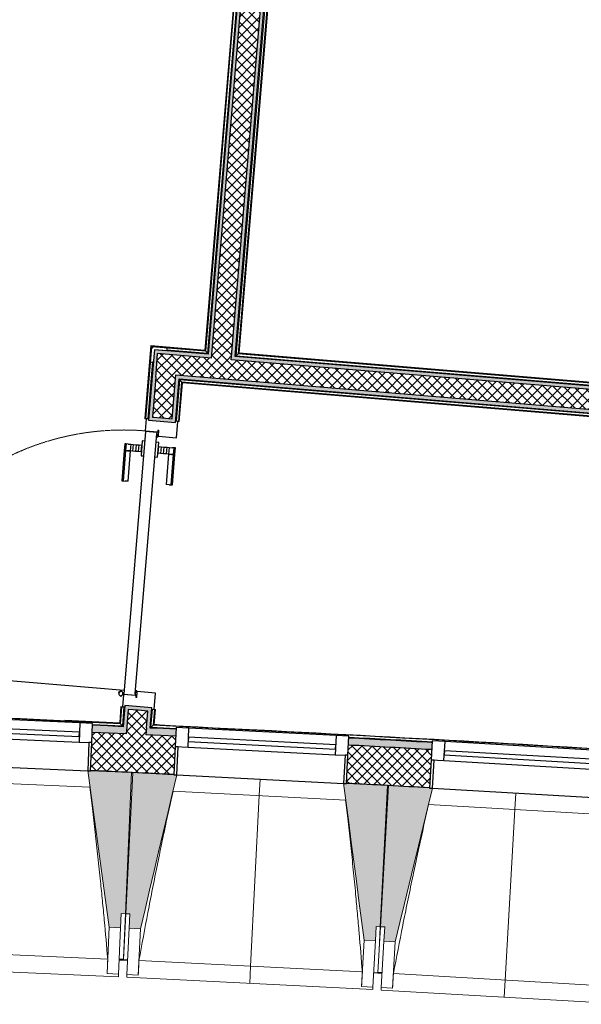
# Model space of a CAD drawing. Header units: millimetres. Extents: x -24070 to 30874, y -36590 to 4541.
# Tile 31 of 64: x -15457 to -13474, y -21488 to -18013. Entities that reach past the tile are written whole.
import ezdxf

# ---------------------------------------------------------------- set-up
doc = ezdxf.new("R2010")
doc.units = ezdxf.units.MM
doc.linetypes.add('Tiret', pattern=[2.5, 1.25, -1.25])
for name, color, linetype, lineweight in [('A-DOOR', 7, 'Continuous', 25), ('A-DOOR-FRAM', 7, 'Continuous', 25), ('A-FLOR-HRAL', 7, 'Continuous', 18), ('A-WALL', 7, 'Continuous', 25), ('A-WALL-PATT', 7, 'Continuous', 25), ('BATIEMENT', 7, 'Continuous', 18), ('BATIMENT', 7, 'Continuous', 25), ('ELEMENTS DETAILS', 7, 'Continuous', 18), ('EQP SPE', 7, 'Continuous', 18), ('FENETRES', 7, 'Continuous', 25), ('GEN', 7, 'Continuous', 18), ('SOLS', 7, 'Continuous', 25)]:
    doc.layers.add(name, color=color, linetype=linetype, lineweight=lineweight)
doc.layers.add('A-GLAZ', color=7, linetype='Continuous', lineweight=25, true_color=0x5c63b1)
pattern_1 = [(45, (0, 0), (-17.67767, 17.67767), []), (135, (0, 0), (-17.67767, -17.67767), [])]

# ---------------------------------------------------------------- blocks, each defined once
blk = doc.blocks.new('PRT_SIMPLE_HUI_58x68x48 - PRT_BOIS_1V_EI30_930x2040x40-552262-2021_015_1111_DCE_1_50_N0 FINI_PLB_EFS')
at = {"layer": 'ELEMENTS DETAILS', "lineweight": 25}
h = blk.add_hatch(color=256, dxfattribs=at)
h.paths.add_polyline_path([(-483.8, -9.7), (-489.6, -8), (-508.5, -8), (-508.5, -11.5), (-502, -11.5), (-502.1, -10.3), (-505.2, -10.3), (-505.2, -9.3), (-488.4, -9.4), (-485.1, -10.6)])
h.paths.add_polyline_path([(-483.8, -9.7), (-485.1, -11.7), (-496.1, -13.2), (-500.5, -13.6), (-500.5, -14.5), (-495.9, -14.5), (-483.8, -12.8), (-483.8, -10.5)])
h = blk.add_hatch(color=256, dxfattribs=at)
h.paths.add_polyline_path([(413.8, -9.7), (413.8, -12.8), (426.2, -14.5), (430.5, -14.1), (430.4, -13.2), (425.9, -13.2), (415.1, -11.7), (414.4, -10.7)])
h.paths.add_polyline_path([(438.5, -8), (418.5, -8), (413.8, -9.7), (415.1, -10.6), (418.7, -9.3), (435.2, -9.3), (435.2, -10.3), (432, -10.5), (432, -11.5), (438.5, -11.5), (438.5, -9)])
at = {"layer": 'A-DOOR'}
for p, q in [((-499.5, -14.5), (-499.5, -54.5)), ((426, -14.5), (-496, -14.5)), ((430.5, -54.5), (430.5, -14.5)), ((-499.5, -54.5), (430.5, -54.5)), ((417, -54.5), (417, -977.5))]:
    blk.add_line(p, q, dxfattribs=at)
at = {"layer": 'A-DOOR-FRAM'}
for p, q in [((-487, 56), (-545, 56)), ((-545, 56), (-545, 47.5)), ((-487, -8), (-487, 56)), ((475, 56), (417, 56)), ((417, 56), (417, -8)), ((475, 47.5), (475, 56)), ((-502, -56), (-502, -11.5)), ((-488.5, -8), (-487, -8)), ((417, -8), (418.5, -8)), ((432, -11.5), (432, -56)), ((-545, -47.5), (-545, -56)), ((-545, -56), (-502, -56)), ((432, -56), (475, -56)), ((475, -56), (475, -47.5))]:
    blk.add_line(p, q, dxfattribs=at)
at = {"layer": 'BATIMENT'}
for p, q in [((-427.1, 55), (-450.6, 55)), ((-450.6, 55), (-450.6, 54.5)), ((-450.6, 54.5), (-450.6, 50.4)), ((-427.1, 54.5), (-450.6, 54.5)), ((-450.6, 50.4), (-450.6, 43.3)), ((-427.1, 50.4), (-450.6, 50.4)), ((-450.6, 34), (-450.6, 43.3)), ((-319.6, 55), (-427.1, 55)), ((-427.1, 55), (-427.1, 54.5)), ((-427.1, 54.5), (-427.1, 55)), ((-427.1, 54.5), (-427.1, 50.4)), ((-319.6, 54.5), (-427.1, 54.5)), ((-427.1, 50.4), (-427.1, 54.5)), ((-427.1, 50.4), (-427.1, 43.3)), ((-319.6, 50.4), (-427.1, 50.4)), ((-427.1, 43.3), (-427.1, 50.4)), ((-427.1, 34), (-427.1, 43.3)), ((-427.1, 43.3), (-427.1, 34)), ((-319.6, 54.5), (-319.6, 55)), ((-319.6, 50.4), (-319.6, 54.5)), ((-319.6, 43.3), (-319.6, 50.4)), ((-319.6, 43.3), (-319.6, 34)), ((-450.6, 25.6), (-450.6, 34)), ((-427.1, 34), (-450.6, 34)), ((-450.6, 15.2), (-450.6, 25.6)), ((-427.1, 25.6), (-450.6, 25.6)), ((-450.6, 4.4), (-450.6, 15.2)), ((-427.1, 15.2), (-450.6, 15.2)), ((-450.6, -4), (-450.6, 4.4)), ((-450.6, 4.4), (-427.1, 4.4)), ((-427.1, 32.8), (-427.1, 34)), ((-319.6, 34), (-427.1, 34)), ((-427.1, 34), (-427.1, 25.6)), ((-427.1, 32.8), (-319.6, 32.8)), ((-427.1, 25.6), (-427.1, 15.2)), ((-427.1, 15.2), (-427.1, 4.4)), ((-427.1, 4.4), (-427.1, -4)), ((-319.6, 34), (-319.6, 32.8)), ((-465.6, -5.5), (-465.6, -14.5)), ((-413.4, -5.5), (-465.6, -5.5)), ((-450.6, -4), (-450.6, -5)), ((-450.6, -5), (-427.1, -5)), ((-427.1, -5), (-427.1, -4)), ((-413.4, -14.5), (-413.4, -5.5)), ((-465.6, -54.5), (-465.6, -63.5)), ((-465.6, -63.5), (-413.4, -63.5)), ((-427.1, -64), (-450.6, -64)), ((-450.6, -64), (-450.6, -65)), ((-450.6, -73.4), (-450.6, -65)), ((-427.1, -65), (-427.1, -64)), ((-427.1, -65), (-427.1, -73.4)), ((-413.4, -63.5), (-413.4, -54.5)), ((-450.6, -84.2), (-450.6, -73.4)), ((-427.1, -73.4), (-450.6, -73.4)), ((-450.6, -94.6), (-450.6, -84.2)), ((-450.6, -84.2), (-427.1, -84.2)), ((-450.6, -103), (-450.6, -94.6)), ((-450.6, -94.6), (-427.1, -94.6)), ((-450.6, -112.3), (-450.6, -103)), ((-450.6, -103), (-427.1, -103)), ((-427.1, -73.4), (-427.1, -84.2)), ((-427.1, -84.2), (-427.1, -94.6)), ((-427.1, -94.6), (-427.1, -103)), ((-427.1, -103), (-427.1, -101.8)), ((-319.6, -101.8), (-427.1, -101.8)), ((-427.1, -112.3), (-427.1, -103)), ((-427.1, -103), (-319.6, -103)), ((-427.1, -103), (-427.1, -112.3)), ((-319.6, -101.8), (-319.6, -103)), ((-319.6, -103), (-319.6, -112.3)), ((-450.6, -112.3), (-450.6, -119.4)), ((-450.6, -119.4), (-450.6, -123.5)), ((-450.6, -119.4), (-427.1, -119.4)), ((-450.6, -123.5), (-450.6, -124)), ((-450.6, -123.5), (-427.1, -123.5)), ((-450.6, -124), (-427.1, -124)), ((-427.1, -112.3), (-427.1, -119.4)), ((-427.1, -119.4), (-427.1, -112.3)), ((-427.1, -119.4), (-427.1, -123.5)), ((-427.1, -119.4), (-319.6, -119.4)), ((-427.1, -123.5), (-427.1, -119.4)), ((-427.1, -123.5), (-427.1, -124)), ((-427.1, -123.5), (-319.6, -123.5)), ((-427.1, -124), (-427.1, -123.5)), ((-427.1, -124), (-319.6, -124)), ((-319.6, -119.4), (-319.6, -112.3)), ((-319.6, -123.5), (-319.6, -119.4)), ((-319.6, -124), (-319.6, -123.5))]:
    blk.add_line(p, q, dxfattribs=at)
at = {"layer": 'BATIMENT', "color": 176, "linetype": 'Tiret', "lineweight": 18, "true_color": 0x000080}
blk.add_arc((428, -54.5), 930, 180, 269.3192, dxfattribs=at)
at = {"layer": 'BATIMENT'}
for radius, start, end in [(9.12, 158.4275, 180), (9.12, 180, 204.1792), (7.5, 360, 180), (7.5, 180, 360), (7.5, 180, 240), (7.5, 135, 165), (9.12, 111.9887, 120), (7.5, 60, 120), (7.5, 273.1584, 0), (9.12, 60, 68.0113), (7.5, 0, 30), (9.12, 0, 24.1792), (9.12, 240, 248.0113)]:
    blk.add_arc((429, -65.5), radius, start, end, dxfattribs=at)
at = {"layer": 'ELEMENTS DETAILS'}
for p, q in [((-488.5, -8), (-508.5, -8)), ((-508.5, -8), (-508.5, -11.5)), ((-508.5, -11.5), (-502, -11.5)), ((-505.2, -10.3), (-505.2, -9.3)), ((-505.2, -9.3), (-488.7, -9.3)), ((-502, -10.3), (-505.2, -10.3)), ((-502, -11.5), (-502, -10.3)), ((-496.1, -13.2), (-500.5, -13.2)), ((-500.5, -13.2), (-500.5, -14.5)), ((-500.5, -14.5), (-496, -14.5)), ((-485.1, -11.7), (-496.1, -13.2)), ((-496, -14.5), (-483.8, -12.8)), ((-488.7, -9.3), (-485.1, -10.6)), ((-483.8, -9.7), (-488.5, -8)), ((-485.1, -10.6), (-485.1, -11.7)), ((-483.8, -12.8), (-483.8, -9.7)), ((418.5, -8), (413.8, -9.7)), ((413.8, -9.7), (413.8, -12.8)), ((413.8, -12.8), (426, -14.5)), ((415.1, -10.6), (418.7, -9.3)), ((415.1, -11.7), (415.1, -10.6)), ((426.1, -13.2), (415.1, -11.7)), ((438.5, -8), (418.5, -8)), ((418.7, -9.3), (435.2, -9.3)), ((426, -14.5), (430.5, -14.5)), ((430.5, -13.2), (426.1, -13.2)), ((430.5, -14.5), (430.5, -13.2)), ((435.2, -10.3), (432, -10.3)), ((432, -10.3), (432, -11.5)), ((432, -11.5), (438.5, -11.5)), ((435.2, -9.3), (435.2, -10.3)), ((438.5, -11.5), (438.5, -8))]:
    blk.add_line(p, q, dxfattribs=at)
at = {"layer": 'EQP SPE'}
for p, q in [((430.5, -54.5), (403.5, -54.5)), ((430.5, -40.5), (430.5, -54.5))]:
    blk.add_line(p, q, dxfattribs=at)
blk = doc.blocks.new('XXX_VIDE FENETRE - 590-389517-2021_015_1111_DCE_1_50_N0 FINI_PLB_EFS')
at = {"layer": 'A-GLAZ'}
for p, q in [((260.1, -120), (-260.1, -120)), ((-260.1, -120), (-260.1, -135)), ((-260.1, -135), (260.1, -135)), ((260.1, -135), (260.1, -120))]:
    blk.add_line(p, q, dxfattribs=at)
at = {"layer": 'FENETRES'}
for p, q in [((-305.1, 0), (-305.1, -100)), ((-295.1, 0), (-305.1, 0)), ((295.1, 0), (-295.1, 0)), ((-295.1, -100), (-295.1, 0)), ((305.1, 0), (295.1, 0)), ((295.1, 0), (295.1, -100)), ((305.1, -100), (305.1, 0)), ((-305.1, -100), (-295.1, -100)), ((-260.1, -100), (-305.1, -100)), ((-305.1, -100), (-305.1, -167.5)), ((-260.1, -167.5), (-260.1, -100)), ((260.1, -100), (-260.1, -100)), ((260.1, -100), (260.1, -167.5)), ((305.1, -100), (260.1, -100)), ((295.1, -100), (305.1, -100)), ((305.1, -167.5), (305.1, -100)), ((-305.1, -167.5), (-260.1, -167.5)), ((-260.1, -167.5), (260.1, -167.5)), ((260.1, -167.5), (305.1, -167.5))]:
    blk.add_line(p, q, dxfattribs=at)
blk = doc.blocks.new('Garde-corps - Garde-corps-505471-2021_015_1111_DCE_1_50_N0 FINI_PLB_EFS')
at = {"layer": 'A-FLOR-HRAL'}
for p, q in [((-14469.5, -15154.8), (-14803.3, -19179.3)), ((-14467.9, -15155), (-14801.8, -19181.1)), ((-14466.1, -15155.1), (-14800.2, -19182.9)), ((-14459, -15155.7), (-14793.7, -19190.6)), ((-14993.5, -19163.5), (-15014.9, -19421.1)), ((-14992, -19165.3), (-15013.3, -19421.3)), ((-14990.4, -19167.2), (-15011.5, -19421.4)), ((-14803.3, -19179.3), (-14993.5, -19163.5)), ((-14801.8, -19181.1), (-14992, -19165.3)), ((-14800.2, -19182.9), (-14990.4, -19167.2)), ((-14990.4, -19167.2), (-14987.7, -19170.5)), ((-14793.7, -19190.6), (-14938.1, -19178.6)), ((-14800.2, -19182.9), (-14793.7, -19190.6)), ((-14987.7, -19220.7), (-15004.4, -19422)), ((-15014.9, -19421.1), (-15013.3, -19421.3)), ((-15011.5, -19421.4), (-15013.3, -19421.3)), ((-15009.9, -19421.6), (-15011.5, -19421.4)), ((-15099.2, -20437.6), (-15103.9, -20494.4)), ((-15097.6, -20437.8), (-15102.4, -20496.1)), ((-15095.8, -20437.9), (-15100.8, -20497.9)), ((-15097.6, -20437.8), (-15099.2, -20437.6)), ((-15097.6, -20437.8), (-15095.8, -20437.9)), ((-15095.8, -20437.9), (-15094.2, -20438.1)), ((-15088.7, -20438.5), (-15094.3, -20505.3)), ((-15103.9, -20494.4), (-15339.8, -20488)), ((-15103.9, -20494.4), (-15297.2, -20485.4)), ((-15094.3, -20505.3), (-15199.4, -20500.4)), ((-15094.3, -20505.3), (-15199.5, -20502.5))]:
    blk.add_line(p, q, dxfattribs=at)
at = {"layer": 'A-FLOR-HRAL', "flags": 128}
blk.add_lwpolyline([(-15100.8, -20497.9), (-15097.6, -20501.6), (-15094.3, -20505.3)], dxfattribs=at)
at = {"layer": 'A-FLOR-HRAL'}
for radius, start, end in [(130446.8, 87.310169, 90.815427), (130448.6, 87.310907, 88.301428)]:
    blk.add_arc((-21222.6, -150801), radius, start, end, dxfattribs=at)
for points, knots in [([(-14993.5, -19163.5), (-14993.5, -19163.5), (-14993.5, -19163.5), (-14993.4, -19163.7), (-14993.3, -19163.8), (-14993.1, -19164), (-14993, -19164.2), (-14992.9, -19164.3), (-14992.7, -19164.4), (-14992.6, -19164.6), (-14992.5, -19164.7), (-14992.4, -19164.8), (-14992.3, -19165), (-14992.2, -19165.1), (-14992.1, -19165.2), (-14992, -19165.3)], [0.1, 0.1, 0.1, 0.1, 0.2, 0.3, 0.4, 0.475, 0.55, 0.6, 0.65, 0.7, 0.75, 0.8, 0.85, 0.9, 1, 1, 1, 1]), ([(-14803.3, -19179.3), (-14803.3, -19179.3), (-14803.3, -19179.3), (-14803.2, -19179.4), (-14803, -19179.6), (-14802.9, -19179.8), (-14802.7, -19179.9), (-14802.6, -19180.1), (-14802.5, -19180.2), (-14802.4, -19180.4), (-14802.3, -19180.5), (-14802.2, -19180.6), (-14802.1, -19180.7), (-14801.9, -19180.9), (-14801.8, -19181), (-14801.8, -19181.1)], [0.1, 0.1, 0.1, 0.1, 0.2, 0.3, 0.4, 0.475, 0.55, 0.6, 0.65, 0.7, 0.75, 0.8, 0.85, 0.9, 1, 1, 1, 1]), ([(-14793.7, -19190.6), (-14793.7, -19190.6), (-14793.6, -19190.7), (-14793.5, -19190.9), (-14793.3, -19191), (-14793.2, -19191.2), (-14793, -19191.4), (-14792.8, -19191.6), (-14792.6, -19191.9), (-14792.4, -19192.2), (-14792.2, -19192.4), (-14791.9, -19192.7), (-14791.5, -19193.2), (-14791.2, -19193.6), (-14790.9, -19193.9)], [0, 0, 0, 0, 0.166667, 0.25, 0.333333, 0.416667, 0.458333, 0.5, 0.583333, 0.666667, 0.708333, 0.75, 0.833333, 1, 1, 1, 1]), ([(-15103.9, -20494.4), (-15103.9, -20494.4), (-15103.9, -20494.4), (-15103.8, -20494.5), (-15103.7, -20494.6), (-15103.6, -20494.7), (-15103.5, -20494.8), (-15103.3, -20495), (-15103.2, -20495.2), (-15103, -20495.4), (-15102.8, -20495.6), (-15102.6, -20495.8), (-15102.5, -20496), (-15102.4, -20496.1)], [0.075, 0.075, 0.075, 0.075, 0.15, 0.2125, 0.275, 0.35, 0.425, 0.5, 0.6, 0.7, 0.775, 0.85, 1, 1, 1, 1]), ([(-15094.3, -20505.3), (-15094.3, -20505.3), (-15094.3, -20505.4), (-15094.2, -20505.4), (-15094.2, -20505.5), (-15094.1, -20505.6), (-15094, -20505.7), (-15093.9, -20505.8), (-15093.8, -20505.9), (-15093.7, -20506), (-15093.6, -20506.1), (-15093.5, -20506.2), (-15093.4, -20506.3), (-15093.3, -20506.4), (-15093.2, -20506.6), (-15093.1, -20506.7), (-15093, -20506.8), (-15092.8, -20507), (-15092.5, -20507.4), (-15092.1, -20507.9), (-15091.7, -20508.3), (-15091.5, -20508.5)], [0, 0, 0, 0, 0.071429, 0.107143, 0.142857, 0.214286, 0.25, 0.285714, 0.321429, 0.357143, 0.392857, 0.428571, 0.464286, 0.5, 0.535714, 0.571429, 0.607143, 0.642857, 0.714286, 0.857143, 1, 1, 1, 1])]:
    blk.add_open_spline(points, degree=3, knots=knots, dxfattribs=at)
blk = doc.blocks.new('Garde-corps - Garde-corps-505703-2021_015_1111_DCE_1_50_N0 FINI_PLB_EFS')
at = {"layer": 'A-FLOR-HRAL'}
for p, q in [((-14693, -19199), (-14358.4, -15164)), ((-14685.3, -19192.5), (-14351.3, -15164.6)), ((-14683.5, -19190.9), (-14349.5, -15164.8)), ((-14681.7, -19189.4), (-14347.9, -15164.9)), ((-14685.3, -19192.5), (-14693, -19199)), ((-11497, -19464.1), (-14693, -19199)), ((-11496.4, -19457), (-14685.3, -19192.5)), ((-11496.3, -19455.2), (-14683.5, -19190.9)), ((-11496.1, -19453.6), (-14681.7, -19189.4))]:
    blk.add_line(p, q, dxfattribs=at)
for points, knots in [([(-14693, -19199), (-14693, -19199), (-14693.1, -19199), (-14693.3, -19199.2), (-14693.5, -19199.3), (-14693.7, -19199.5), (-14693.8, -19199.7), (-14694, -19199.8), (-14694.3, -19200), (-14694.6, -19200.3), (-14694.8, -19200.5), (-14695.1, -19200.7), (-14695.6, -19201.1), (-14696, -19201.5), (-14696.3, -19201.7)], [0, 0, 0, 0, 0.166667, 0.25, 0.333333, 0.416667, 0.458333, 0.5, 0.583333, 0.666667, 0.708333, 0.75, 0.833333, 1, 1, 1, 1]), ([(-14681.7, -19189.4), (-14681.7, -19189.4), (-14681.7, -19189.4), (-14681.8, -19189.5), (-14682, -19189.6), (-14682.2, -19189.8), (-14682.3, -19189.9), (-14682.5, -19190.1), (-14682.6, -19190.2), (-14682.8, -19190.3), (-14682.9, -19190.4), (-14683, -19190.5), (-14683.1, -19190.6), (-14683.3, -19190.7), (-14683.4, -19190.8), (-14683.5, -19190.9)], [0.1, 0.1, 0.1, 0.1, 0.2, 0.3, 0.4, 0.475, 0.55, 0.6, 0.65, 0.7, 0.75, 0.8, 0.85, 0.9, 1, 1, 1, 1])]:
    blk.add_open_spline(points, degree=3, knots=knots, dxfattribs=at)
blk = doc.blocks.new('Garde-corps - Garde-corps-507164-2021_015_1111_DCE_1_50_N0 FINI_PLB_EFS')
at = {"layer": 'A-FLOR-HRAL'}
for p, q in [((-14903.8, -19430.4), (-14891.6, -19283.8)), ((-14891.6, -19283.8), (-11505.3, -19564.7)), ((-14885.1, -19291.5), (-14891.6, -19283.8)), ((-14896.7, -19430.9), (-14885.1, -19291.5)), ((-14894.9, -19431.1), (-14883.5, -19293.4)), ((-14893.3, -19431.2), (-14882, -19295.2)), ((-14885.1, -19291.5), (-11505.9, -19571.8)), ((-14883.5, -19293.4), (-11506.1, -19573.5)), ((-14882, -19295.2), (-11506.2, -19575.2)), ((-14896.7, -19430.9), (-14898.3, -19430.8)), ((-14894.9, -19431.1), (-14896.7, -19430.9)), ((-14894.9, -19431.1), (-14893.3, -19431.2)), ((-11506.2, -19575.2), (-11506.1, -19573.5)), ((-11505.9, -19571.8), (-11506.1, -19573.5)), ((-11505.8, -19570.2), (-11505.9, -19571.8))]:
    blk.add_line(p, q, dxfattribs=at)
for points, knots in [([(-14891.6, -19283.8), (-14891.6, -19283.8), (-14891.7, -19283.8), (-14891.8, -19283.6), (-14892, -19283.4), (-14892.2, -19283.2), (-14892.3, -19283), (-14892.5, -19282.9), (-14892.7, -19282.6), (-14892.9, -19282.3), (-14893.2, -19282), (-14893.4, -19281.8), (-14893.8, -19281.3), (-14894.1, -19280.9), (-14894.4, -19280.6)], [0, 0, 0, 0, 0.166667, 0.25, 0.333333, 0.416667, 0.458333, 0.5, 0.583333, 0.666667, 0.708333, 0.75, 0.833333, 1, 1, 1, 1]), ([(-14882, -19295.2), (-14882, -19295.2), (-14882.1, -19295.2), (-14882.2, -19295), (-14882.3, -19294.9), (-14882.4, -19294.7), (-14882.6, -19294.5), (-14882.7, -19294.4), (-14882.8, -19294.2), (-14882.9, -19294.1), (-14883, -19294), (-14883.2, -19293.9), (-14883.3, -19293.7), (-14883.4, -19293.6), (-14883.5, -19293.5), (-14883.5, -19293.4)], [0.1, 0.1, 0.1, 0.1, 0.2, 0.3, 0.4, 0.475, 0.55, 0.6, 0.65, 0.7, 0.75, 0.8, 0.85, 0.9, 1, 1, 1, 1])]:
    blk.add_open_spline(points, degree=3, knots=knots, dxfattribs=at)
blk = doc.blocks.new('Garde-corps - Garde-corps-508221-2021_015_1111_DCE_1_50_N0 FINI_PLB_EFS')
at = {"layer": 'A-FLOR-HRAL'}
for p, q in [((-14993.3, -20510.1), (-14988.1, -20446.9)), ((-14985.6, -20503.4), (-14981, -20447.5)), ((-14983.7, -20501.7), (-14979.3, -20447.6)), ((-14982.6, -20447.3), (-14981, -20447.5)), ((-14982, -20500.1), (-14977.6, -20447.7)), ((-14981, -20447.5), (-14979.3, -20447.6)), ((-14977.6, -20447.7), (-14979.3, -20447.6)), ((-14701.2, -20518.4), (-14982, -20500.1)), ((-14972.4, -20500.6), (-14982, -20500.2)), ((-14904.4, -20515.9), (-14993.3, -20510.1)), ((-14904.3, -20514.4), (-14993.3, -20510.1)), ((-14163.2, -20553.4), (-14224.3, -20549.4)), ((-14000.5, -20564.4), (-14005.1, -20564.1))]:
    blk.add_line(p, q, dxfattribs=at)
at = {"layer": 'A-FLOR-HRAL', "flags": 128}
for points in [[(-14982, -20500.2), (-14982.1, -20500.2), (-14982.2, -20500.4), (-14982.4, -20500.5), (-14982.6, -20500.7), (-14982.9, -20500.9), (-14983.1, -20501.1), (-14983.3, -20501.3), (-14983.5, -20501.5), (-14983.7, -20501.7)], [(-14993.3, -20510.1), (-14993.5, -20510.2), (-14993.8, -20510.5), (-14994.2, -20510.9), (-14994.8, -20511.4), (-14995.4, -20511.9), (-14996, -20512.4), (-14996.6, -20513)], [(-14985.6, -20503.4), (-14989.5, -20506.7), (-14993.3, -20510.1)]]:
    blk.add_lwpolyline(points, dxfattribs=at)
at = {"layer": 'A-FLOR-HRAL'}
for radius, start, end in [(130448.6, 85.791063, 87.258723), (130446.8, 85.301593, 87.259515), (130439.7, 86.825999, 86.955563)]:
    blk.add_arc((-21222.6, -150801), radius, start, end, dxfattribs=at)
blk = doc.blocks.new('1010_PROTECTION  D_ANGLE - 1010_PROTECTION  D_ANGLE-534363-2021_015_1111_DCE_1_50_N0 FINI_PLB_EFS')
at = {"layer": 'EQP SPE'}
for p, q in [((-10, 40), (-10, 0)), ((0, 0), (0, 40)), ((40, 0), (0, 0)), ((0, -10), (40, -10))]:
    blk.add_line(p, q, dxfattribs=at)
for centre, radius, start, end in [((-5, 40), 5, 360, 180), ((0, 0), 10, 180, 270), ((40, -5), 5, 270, 90)]:
    blk.add_arc(centre, radius, start, end, dxfattribs=at)
blk = doc.blocks.new('B02_ARC_rvt-1-2021_015_1111_DCE_1_50_N0 FINI_PLB_EFS')
at = {"layer": 'A-WALL-PATT', "lineweight": 18}
h = blk.add_hatch(dxfattribs=at)
h.set_pattern_fill('FP_1', color=256, style=0, pattern_type=2)
h.set_pattern_definition(pattern_1)
h.paths.add_polyline_path([(-14709.8, -19213.1), (-14311.6, -14412.9), (-14381.6, -14409.3), (-14779.5, -19207.4), (-14745.2, -19210.2)])
at = {"layer": 'A-WALL-PATT', "true_color": 0xdadada}
blk.add_hatch(color=254, dxfattribs=at).paths.add_polyline_path([(-14778.5, -19194.9), (-14383.6, -14434.3), (-14396.1, -14433.9), (-14790.9, -19193.9)])
at = {"layer": 'A-WALL-PATT', "lineweight": 5, "true_color": 0xdadada}
blk.add_hatch(color=254, dxfattribs=at).paths.add_polyline_path([(-14696.3, -19201.7), (-14301.2, -14438.5), (-14313.7, -14438.1), (-14708.7, -19200.7)])
h = blk.add_hatch(color=254, dxfattribs=at)
h.paths.add_polyline_path([(-7702.7, -19794.3), (-7701.4, -19781.9), (-9247.1, -19653.7), (-9251.1, -19701), (-9238.6, -19702), (-9235.7, -19667.2), (-7709.9, -19793.7)])
h.paths.add_polyline_path([(-10258.3, -19617.5), (-10254.4, -19570.1), (-10328.3, -19564), (-10329.6, -19576.4), (-10267.9, -19581.6), (-10270.8, -19616.4), (-10267.9, -19616.7)])
h.paths.add_polyline_path([(-10476.8, -19599.3), (-10474, -19564.5), (-10399.3, -19570.7), (-10398.1, -19558.2), (-10485.4, -19551), (-10489.3, -19598.3), (-10479.7, -19599.1)])
h.paths.add_polyline_path([(-11496.5, -19514.8), (-11492.6, -19467.4), (-14708.7, -19200.7), (-14709.8, -19213.1), (-11506.1, -19478.9), (-11509, -19513.7), (-11500.5, -19514.4)])
h.paths.add_polyline_path([(-14779.5, -19207.4), (-14778.5, -19194.9), (-14981.2, -19178.1), (-14982.2, -19190.5), (-14790.9, -19206.4)])
at = {"layer": 'A-WALL-PATT', "true_color": 0xdadada}
h = blk.add_hatch(color=254, dxfattribs=at)
h.paths.add_polyline_path([(-15079, -20509.1), (-15073.9, -20447.6), (-15039.1, -20450.5), (-15038, -20438.1), (-15085.4, -20434.1), (-15091.5, -20508.5), (-15085.3, -20508.8)])
h.paths.add_polyline_path([(-14954.5, -19430.8), (-14953.5, -19418.4), (-14988.3, -19415.5), (-14969.8, -19191.6), (-14982.2, -19190.5), (-15001.8, -19426.9), (-14976.6, -19429)])
at = {"layer": 'A-WALL-PATT', "lineweight": 18}
h = blk.add_hatch(dxfattribs=at)
h.set_pattern_fill('FP_1', color=256, style=0, pattern_type=2)
h.set_pattern_definition(pattern_1)
h.paths.add_polyline_path([(-7697.4, -19865), (-7690.2, -19795.4), (-9235.7, -19667.2), (-9241.5, -19736.9), (-7702.7, -19864.6)])
h.paths.add_polyline_path([(-10273.6, -19651.3), (-10267.9, -19581.6), (-10474, -19564.5), (-10479.7, -19634.2), (-10329.6, -19646.7)])
h.paths.add_polyline_path([(-11511.9, -19548.6), (-11506.1, -19478.9), (-14969.8, -19191.6), (-14975.6, -19261.3), (-11679.8, -19534.7)])
h = blk.add_hatch(dxfattribs=at)
h.set_pattern_fill('FP_1', color=256, style=0, pattern_type=2)
h.set_pattern_definition(pattern_1)
h.paths.add_polyline_path([(-15011.1, -20537.3), (-15004.2, -20453.4), (-15073.9, -20447.6), (-15081.1, -20534), (-15039.1, -20536)])
h.paths.add_polyline_path([(-14918.6, -19421.3), (-14905.8, -19267.1), (-14975.6, -19261.3), (-14988.3, -19415.5), (-14953.5, -19418.4)])
at = {"layer": 'A-WALL-PATT', "lineweight": 5, "true_color": 0xdadada}
h = blk.add_hatch(color=254, dxfattribs=at)
h.paths.add_polyline_path([(-14996.6, -20513), (-14990.7, -20442), (-15038, -20438.1), (-15039.1, -20450.5), (-15004.2, -20453.4), (-15009.1, -20512.4), (-15000.6, -20512.8)])
h.paths.add_polyline_path([(-14907.2, -19434.7), (-14894.4, -19280.6), (-14906.8, -19279.6), (-14918.6, -19421.3), (-14953.5, -19418.4), (-14954.5, -19430.8), (-14918.6, -19433.8)])
at = {"layer": 'A-WALL-PATT', "true_color": 0xdadada}
h = blk.add_hatch(color=254, dxfattribs=at)
h.paths.add_polyline_path([(-7711.2, -19876.4), (-7709.9, -19864), (-9241.5, -19736.9), (-9238.6, -19702), (-9251.1, -19701), (-9255, -19748.4), (-7848.1, -19865)])
h.paths.add_polyline_path([(-10262.2, -19664.8), (-10258.3, -19617.5), (-10270.8, -19616.4), (-10273.6, -19651.3), (-10479.7, -19634.2), (-10476.8, -19599.3), (-10489.3, -19598.3), (-10493.2, -19645.6), (-10273.6, -19663.9)])
h.paths.add_polyline_path([(-11500.5, -19562.1), (-11496.5, -19514.8), (-11509, -19513.7), (-11511.9, -19548.6), (-14905.8, -19267.1), (-14906.8, -19279.6), (-11511.9, -19561.2)])
at = {"layer": 'A-WALL-PATT', "lineweight": 18}
h = blk.add_hatch(dxfattribs=at)
h.set_pattern_fill('FP_1', color=256, style=0, pattern_type=2)
h.set_pattern_definition(pattern_1)
h.paths.add_polyline_path([(-10551.5, -20962.1), (-10540.5, -20827.5), (-10685.4, -20815.7), (-10696, -20950.3), (-10612.9, -20957)])
h.paths.add_polyline_path([(-11304.3, -20902.4), (-11293.7, -20767.8), (-11584.2, -20746), (-11593.8, -20880.6), (-11304.4, -20902.4)])
h.paths.add_polyline_path([(-12202.5, -20836.9), (-12192.8, -20702.3), (-12488.6, -20682.1), (-12497.4, -20816.8), (-12202.6, -20836.9)])
h.paths.add_polyline_path([(-13106.3, -20777.4), (-13097.6, -20642.7), (-13392.8, -20624.6), (-13400.6, -20759.3), (-13106.3, -20777.4)])
h.paths.add_polyline_path([(-14009.7, -20724.1), (-14002, -20589.4), (-14296.3, -20573.4), (-14303.1, -20708.2), (-14009.8, -20724.1)])
h.paths.add_polyline_path([(-14912.6, -20677.2), (-14905.7, -20542.4), (-15200.6, -20528.4), (-15206.6, -20663.3), (-14912.6, -20677.2)])
h.paths.add_polyline_path([(-15816.2, -20636.5), (-15810.3, -20501.7), (-16105.3, -20489.7), (-16110.3, -20624.6), (-15816.2, -20636.5)])
h.paths.add_polyline_path([(-16720.1, -20602.1), (-16715.1, -20467.2), (-17010.2, -20457.4), (-17014.2, -20592.3), (-16720.1, -20602.1)])
h.paths.add_polyline_path([(-17624.1, -20574), (-17620.1, -20439.1), (-17915.3, -20431.2), (-17918.4, -20566.2), (-17624.2, -20574)])
h.paths.add_polyline_path([(-18528.4, -20552.2), (-18525.3, -20417.2), (-18820.5, -20411.4), (-18822.7, -20546.4), (-18528.4, -20552.2)])
h.paths.add_polyline_path([(-23111.5, -20538), (-23051.9, -20537.1), (-23053.9, -20402.2), (-23113.6, -20403), (-23112.1, -20500.7)])
h.paths.add_polyline_path([(-19432.8, -20536.6), (-19431.2, -20401.6), (-19725, -20397.9), (-19726.2, -20532.9), (-19432.8, -20536.6)])
h.paths.add_polyline_path([(-22441.8, -20530), (-22146.8, -20527.6), (-22147.6, -20392.6), (-22443.3, -20395), (-22442.1, -20500.7)])
h.paths.add_polyline_path([(-20336.4, -20527.3), (-20335.5, -20392.3), (-20632, -20390.6), (-20631.4, -20525.6), (-20336.4, -20527.3)])
h.paths.add_polyline_path([(-21536.6, -20524.7), (-21241.6, -20524.3), (-21242.4, -20389.3), (-21537.2, -20389.7), (-21536.7, -20500.7)])
at = {"layer": 'A-WALL-PATT', "lineweight": 5, "true_color": 0xdadada}
h = blk.add_hatch(color=254, dxfattribs=at)
h.paths.add_polyline_path([(-10540.5, -20827.5), (-10538.4, -20802.6), (-10683.4, -20790.8), (-10685.4, -20815.7), (-10610.9, -20821.8)])
h.paths.add_polyline_path([(-11293.7, -20767.8), (-11291.7, -20742.9), (-11582.4, -20721), (-11584.2, -20746), (-11296.5, -20767.6)])
h.paths.add_polyline_path([(-12192.8, -20702.3), (-12191, -20677.4), (-12487, -20657.1), (-12488.6, -20682.1), (-12195.4, -20702.1)])
h.paths.add_polyline_path([(-13097.6, -20642.7), (-13095.9, -20617.7), (-13391.3, -20599.6), (-13392.8, -20624.6), (-13099.9, -20642.5)])
h.paths.add_polyline_path([(-14002, -20589.4), (-14000.5, -20564.4), (-14295, -20548.4), (-14296.3, -20573.4), (-14004, -20589.2)])
h.paths.add_polyline_path([(-14905.7, -20542.4), (-14904.4, -20517.4), (-15009.1, -20512.7), (-15011.1, -20537.3), (-14907.5, -20542.3)])
h.paths.add_polyline_path([(-15081.1, -20534), (-15079, -20509.1), (-15199.5, -20503.4), (-15200.6, -20528.4), (-15085.3, -20533.8)])
h.paths.add_polyline_path([(-15810.3, -20501.7), (-15809.2, -20476.7), (-16104.4, -20464.8), (-16105.3, -20489.7), (-15811.8, -20501.6)])
h.paths.add_polyline_path([(-16715.1, -20467.2), (-16714.1, -20442.2), (-17009.4, -20432.4), (-17010.2, -20457.4), (-16716.4, -20467.2)])
h.paths.add_polyline_path([(-17620.1, -20439.1), (-17619.4, -20414.1), (-17914.7, -20406.3), (-17915.3, -20431.2), (-17621.2, -20439)])
h.paths.add_polyline_path([(-18525.3, -20417.2), (-18525.3, -20392.2), (-18820.1, -20386.4), (-18820, -20411.4), (-18526.1, -20417.2)])
h.paths.add_polyline_path([(-23088.6, -20402.7), (-23053.5, -20402.2), (-23053.9, -20377.2), (-23089, -20377.7)])
h.paths.add_polyline_path([(-19430.6, -20401.6), (-19430.6, -20376.6), (-19724.8, -20372.9), (-19724.7, -20397.9), (-19431.2, -20401.6)])
h.paths.add_polyline_path([(-22443.3, -20395), (-22147.4, -20392.6), (-22147.6, -20367.6), (-22443.6, -20370)])
h.paths.add_polyline_path([(-20335.2, -20392.3), (-20335.5, -20367.3), (-20632.1, -20365.6), (-20631.9, -20390.6), (-20335.5, -20392.3)])
h.paths.add_polyline_path([(-21537.2, -20389.7), (-21242.2, -20389.3), (-21242.4, -20364.3), (-21537.3, -20364.7)])
at = {"layer": 'A-WALL'}
for p, q in [((-14778.5, -19194.9), (-14383.6, -14434.3)), ((-14708.7, -19200.7), (-14313.7, -14437.8)), ((-14975.6, -19261.3), (-14969.8, -19191.6)), ((-14779.5, -19207.4), (-14969.8, -19191.6)), ((-14779.5, -19207.4), (-14778.5, -19194.9)), ((-14709.8, -19213.1), (-14708.7, -19200.7)), ((-11506.1, -19478.9), (-14709.8, -19213.1)), ((-14976.6, -19273.8), (-14988.3, -19415.5)), ((-14976.6, -19273.8), (-14975.6, -19261.3)), ((-14918.6, -19421.3), (-14906.8, -19279.6)), ((-14906.8, -19279.6), (-14905.8, -19267.1)), ((-14905.8, -19267.1), (-11511.9, -19548.6)), ((-14988.3, -19415.5), (-14953.5, -19418.4)), ((-14953.5, -19418.4), (-14918.6, -19421.3)), ((-15073.9, -20447.6), (-15079, -20509.1)), ((-15039.1, -20450.5), (-15073.9, -20447.6)), ((-15004.2, -20453.4), (-15039.1, -20450.5)), ((-15009.1, -20512.4), (-15004.2, -20453.4)), ((-15081.1, -20534), (-15200.6, -20528.4)), ((-15079, -20509.1), (-15081.1, -20534)), ((-15009.1, -20512.4), (-15011.1, -20537.3)), ((-14905.7, -20542.4), (-15011.1, -20537.3))]:
    blk.add_line(p, q, dxfattribs=at)
blk.add_arc((-21222.6, -150801), 130411.7, 86.826028, 86.955535, dxfattribs=at)
at = {"layer": 'BATIEMENT', "lineweight": 25}
for p, q in [((-14456, -15155.9), (-14790.9, -19193.9)), ((-14696.3, -19201.7), (-14361.4, -15163.8)), ((-14981.2, -19178.1), (-14982.2, -19190.5)), ((-14790.9, -19193.9), (-14981.2, -19178.1)), ((-14982.2, -19190.5), (-14989, -19272.8)), ((-11492.6, -19467.4), (-14696.3, -19201.7)), ((-14989, -19272.8), (-15001.8, -19426.9)), ((-14907.2, -19434.7), (-14894.4, -19280.6)), ((-14894.4, -19280.6), (-11500.5, -19562.1)), ((-15001.8, -19426.9), (-14907.2, -19434.7)), ((-15085.4, -20434.1), (-15091.5, -20508.5)), ((-14990.7, -20442), (-15085.4, -20434.1)), ((-14996.6, -20513), (-14990.7, -20442))]:
    blk.add_line(p, q, dxfattribs=at)
at = {"layer": 'BATIEMENT', "lineweight": 25, "flags": 128}
for points in [[(-15091.5, -20508.5), (-15145.5, -20505.9), (-15199.5, -20503.4)], [(-14904.4, -20517.4), (-14950.5, -20515.2), (-14996.6, -20513)]]:
    blk.add_lwpolyline(points, dxfattribs=at)
at = {"layer": 'BATIEMENT', "lineweight": 25}
for radius, start, end in [(130436.7, 86.826002, 86.955561), (130276.7, 87.223762, 87.353211), (130276.7, 86.826166, 86.955396)]:
    blk.add_arc((-21222.6, -150801), radius, start, end, dxfattribs=at)
at = {"layer": 'SOLS'}
for p, q in [((-14973.3, -19482.8), (-14972.1, -19482.9)), ((-14972.2, -19469.3), (-14972.1, -19467.8)), ((-14970.8, -19483), (-14968.8, -19483.2)), ((-15049.3, -20398.6), (-15049.2, -20397.1)), ((-15046.8, -20383.8), (-15048.1, -20383.7)), ((-15043.5, -20384.1), (-15045.5, -20383.9)), ((-15061.9, -20671.8), (-15057.4, -20672)), ((-14158.6, -20718.1), (-14154.5, -20718.3))]:
    blk.add_line(p, q, dxfattribs=at)
at = {"layer": 'BATIEMENT', "lineweight": 18}
for name in ['Garde-corps - Garde-corps-505471-2021_015_1111_DCE_1_50_N0 FINI_PLB_EFS', 'Garde-corps - Garde-corps-505703-2021_015_1111_DCE_1_50_N0 FINI_PLB_EFS', 'Garde-corps - Garde-corps-507164-2021_015_1111_DCE_1_50_N0 FINI_PLB_EFS', 'Garde-corps - Garde-corps-508221-2021_015_1111_DCE_1_50_N0 FINI_PLB_EFS']:
    blk.add_blockref(name, (0, 0), dxfattribs=at)
at = {"layer": 'BATIMENT', "lineweight": 18, "rotation": 265.2586130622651}
blk.add_blockref('PRT_SIMPLE_HUI_58x68x48 - PRT_BOIS_1V_EI30_930x2040x40-552262-2021_015_1111_DCE_1_50_N0 FINI_PLB_EFS', (-14999.2, -19969.3), dxfattribs=at)
at = {"layer": 'EQP SPE', "lineweight": 18, "rotation": 265.2586130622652}
blk.add_blockref('1010_PROTECTION  D_ANGLE - 1010_PROTECTION  D_ANGLE-534363-2021_015_1111_DCE_1_50_N0 FINI_PLB_EFS', (-14981.2, -19178.1), dxfattribs=at)
at = {"layer": 'FENETRES', "lineweight": 18}
for p, rotation in [((-15511.4, -20651), 177.4871597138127), ((-14607.9, -20693.8), 177.0898907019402), ((-13705.2, -20742.9), 176.6926216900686)]:
    blk.add_blockref('XXX_VIDE FENETRE - 590-389517-2021_015_1111_DCE_1_50_N0 FINI_PLB_EFS', p, dxfattribs=dict(at, rotation=rotation))
blk = doc.blocks.new('20_MUR PREFA_01 - MODULE_01 B-3165811-2021_015_1111_DCE_1_50_N0 FINI_PLB_EFS')
at = {"layer": 'GEN'}
for p, q in [((0, 722.1), (0, 661.4)), ((0, 661.4), (0, 58.5)), ((0, 0.7), (0, 58.5))]:
    blk.add_line(p, q, dxfattribs=at)
blk = doc.blocks.new('B02_DC_STR_rvt-1-2021_015_1111_DCE_1_50_N0 FINI_PLB_EFS')
at = {"layer": 'BATIMENT', "lineweight": 5, "true_color": 0x787878}
for points in [[(-15100.9, -21217.7), (-15098.7, -21167.7), (-15083.7, -21168.4), (-15061.8, -20670.1), (-15206.6, -20663.7), (-15207.2, -20664.4), (-15216.5, -20664.4), (-15140.8, -21215.9)], [(-15030.2, -21221.2), (-14902.7, -20678.9), (-14912.6, -20678.4), (-14912.6, -20677.7), (-15057.3, -20670.3), (-15082.6, -21168.5), (-15067.6, -21169.2), (-15070.2, -21219.2), (-15067.6, -21219.3)], [(-14201.3, -21263.3), (-14198.8, -21213.4), (-14183.8, -21214.2), (-14158.5, -20716), (-14303.2, -20708.7), (-14303.2, -20709.3), (-14313.1, -20709.3), (-14241.2, -21261.3), (-14234.3, -21261.7)], [(-14131.2, -21267.3), (-13999.9, -20725.9), (-14009.8, -20725.3), (-14009.8, -20724.6), (-14154.4, -20716.2), (-14183.2, -21214.2), (-14168.2, -21215.1), (-14171.1, -21265), (-14168.2, -21265.2)]]:
    blk.add_hatch(color=8, dxfattribs=at).paths.add_polyline_path(points)
at = {"layer": 'BATIEMENT'}
for p, q in [((-15061.8, -20670.1), (-15206.7, -20663.7)), ((-15083.7, -21168.4), (-15061.8, -20670.1)), ((-15057.3, -20670.3), (-15082.6, -21168.5)), ((-14912.6, -20677.7), (-15057.3, -20670.3)), ((-14158.5, -20716), (-14303.2, -20708.6)), ((-14183.8, -21214.2), (-14158.5, -20716)), ((-14154.4, -20716.2), (-14183.2, -21214.2)), ((-14009.8, -20724.6), (-14154.4, -20716.2)), ((-15100.9, -21217.7), (-15098.7, -21167.7)), ((-15098.7, -21167.7), (-15083.7, -21168.4)), ((-15082.6, -21168.5), (-15067.6, -21169.2)), ((-15067.6, -21169.2), (-15070.2, -21219.2)), ((-15140.8, -21215.9), (-15100.9, -21217.7)), ((-15070.2, -21219.2), (-15030.2, -21221.2)), ((-14201.3, -21263.3), (-14198.8, -21213.4)), ((-14198.8, -21213.4), (-14183.8, -21214.2)), ((-14183.2, -21214.2), (-14168.2, -21215.1)), ((-14168.2, -21215.1), (-14171.1, -21265)), ((-14241.2, -21261.3), (-14201.3, -21263.3)), ((-14171.1, -21265), (-14131.2, -21267.3))]:
    blk.add_line(p, q, dxfattribs=at)
at = {"layer": 'BATIEMENT', "flags": 128}
for points in [[(-15216.7, -20663.3), (-15207.2, -20732.4), (-15197.7, -20801.5), (-15188.2, -20870.5), (-15178.8, -20939.6), (-15169.3, -21008.7), (-15159.8, -21077.8), (-15150.3, -21146.9), (-15140.8, -21215.9)], [(-15030.2, -21221.2), (-15014.3, -21153.3), (-14998.3, -21085.4), (-14982.3, -21017.6), (-14966.4, -20949.7), (-14950.4, -20881.8), (-14934.4, -20813.9), (-14918.5, -20746.1), (-14902.5, -20678.2)], [(-14313.3, -20708.1), (-14304.3, -20777.3), (-14295.3, -20846.4), (-14286.3, -20915.6), (-14277.3, -20984.7), (-14268.3, -21053.9), (-14259.3, -21123), (-14250.2, -21192.2), (-14241.2, -21261.3)], [(-14131.2, -21267.3), (-14114.7, -21199.5), (-14098.3, -21131.8), (-14081.9, -21064), (-14065.4, -20996.2), (-14049, -20928.5), (-14032.6, -20860.7), (-14016.1, -20792.9), (-13999.7, -20725.2)]]:
    blk.add_lwpolyline(points, dxfattribs=at)
at = {"layer": 'BATIMENT', "lineweight": 18}
for p, q in [((-15209, -20722.2), (-15818.9, -20695.4)), ((-14306, -20767.1), (-14915.7, -20736.1)), ((-13403.8, -20818.2), (-14013.3, -20783)), ((-15090.8, -21330.4), (-15082.6, -21168.5)), ((-15083.7, -21168.4), (-15090.5, -21323.3)), ((-15140.8, -21215.9), (-15148, -21380)), ((-15100.9, -21217.7), (-15108.1, -21381.7)), ((-15078.5, -21383.2), (-15070.2, -21219.2)), ((-15038.6, -21385.2), (-15030.2, -21221.2)), ((-14192.6, -21376), (-14183.2, -21214.2)), ((-14183.8, -21214.2), (-14188, -21297.3)), ((-14241.2, -21261.3), (-14249.6, -21425.3)), ((-14201.3, -21263.3), (-14209.6, -21427.3)), ((-14180.6, -21428.9), (-14171.1, -21265)), ((-15934.8, -21293.8), (-15146, -21328.5)), ((-14140.7, -21431.2), (-14131.2, -21267.3)), ((-15105.9, -21331.8), (-15091, -21332.4)), ((-15091, -21332.5), (-15090.9, -21331.5)), ((-15091, -21332.5), (-15076, -21333.2)), ((-15035.7, -21333.7), (-14247.2, -21373.8)), ((-15977.6, -21352.6), (-15108.5, -21390.8)), ((-15148, -21380), (-15148.1, -21379.7)), ((-15108.1, -21381.7), (-15148, -21380)), ((-15108.1, -21381.7), (-15108.5, -21390.8)), ((-15079, -21392.2), (-15078.5, -21383.2)), ((-15079, -21392.2), (-14210.1, -21436.4)), ((-15038.6, -21385.2), (-15078.5, -21383.2)), ((-15038.5, -21384.9), (-15038.6, -21385.2)), ((-14207.1, -21377.4), (-14192.7, -21378.1)), ((-14192.7, -21378.1), (-14192.6, -21377.1)), ((-14192.7, -21378.1), (-14177.7, -21379)), ((-14137.4, -21379.8), (-13349.2, -21425.3)), ((-14249.6, -21425.3), (-14249.6, -21425)), ((-14209.6, -21427.3), (-14249.6, -21425.3)), ((-14209.6, -21427.3), (-14210.1, -21436.4)), ((-14181.1, -21438), (-14180.6, -21428.9)), ((-14181.1, -21438), (-13312.6, -21488.1)), ((-14140.7, -21431.2), (-14180.6, -21428.9)), ((-14140.6, -21431), (-14140.7, -21431.2))]:
    blk.add_line(p, q, dxfattribs=at)
at = {"layer": 'BATIMENT', "lineweight": 18, "flags": 128}
for points in [[(-15148.1, -21379.7), (-15147.6, -21369.5), (-15147.2, -21359.2), (-15146.8, -21349), (-15146.4, -21338.7), (-15146, -21328.5)], [(-15035.7, -21333.7), (-15036.3, -21343.9), (-15036.8, -21354.2), (-15037.4, -21364.4), (-15038, -21374.7), (-15038.5, -21384.9)], [(-14249.6, -21425), (-14249.1, -21414.8), (-14248.6, -21404.5), (-14248.2, -21394.3), (-14247.7, -21384), (-14247.2, -21373.8)], [(-14137.4, -21379.8), (-14138.1, -21390), (-14138.7, -21400.2), (-14139.3, -21410.5), (-14140, -21420.7), (-14140.6, -21431)]]:
    blk.add_lwpolyline(points, dxfattribs=at)
at = {"layer": 'BATIMENT', "lineweight": 18}
for points, knots in [([(-15146, -21328.5), (-15149.9, -21282.7), (-15156, -21214), (-15164.7, -21122.5), (-15172.1, -21048.1), (-15180.4, -20968.1), (-15189.9, -20882.3), (-15199.4, -20800.3), (-15206, -20746.9), (-15209.1, -20722.2)], [0, 0, 0, 0, 0.2222222, 0.3333333, 0.4444444, 0.5833333, 0.7222222, 0.8611111, 0.9816328, 0.9816328, 0.9816328, 0.9816328]), ([(-14915.6, -20736.1), (-14924.8, -20777.3), (-14938.7, -20841.1), (-14956.9, -20927.5), (-14972, -21000.7), (-14987.8, -21079.6), (-15009.7, -21192.5), (-15025.5, -21277.2), (-15035.7, -21333.7)], [0.0183454, 0.0183454, 0.0183454, 0.0183454, 0.2222222, 0.3333333, 0.4444444, 0.5833333, 0.7222222, 1, 1, 1, 1]), ([(-14247.2, -21373.8), (-14250.8, -21327.9), (-14256.4, -21259.3), (-14264.5, -21167.7), (-14271.3, -21093.3), (-14279.1, -21013.2), (-14288, -20927.3), (-14297, -20845.3), (-14303.2, -20791.9), (-14306.1, -20767.1)], [0, 0, 0, 0, 0.2222222, 0.3333333, 0.4444444, 0.5833333, 0.7222222, 0.8611111, 0.9816328, 0.9816328, 0.9816328, 0.9816328]), ([(-14013.2, -20783), (-14022.7, -20824.1), (-14037, -20887.8), (-14055.8, -20974.1), (-14071.4, -21047.2), (-14087.7, -21126), (-14110.4, -21238.7), (-14126.8, -21323.3), (-14137.4, -21379.8)], [0.0183454, 0.0183454, 0.0183454, 0.0183454, 0.2222222, 0.3333333, 0.4444444, 0.5833333, 0.7222222, 1, 1, 1, 1])]:
    blk.add_open_spline(points, degree=3, knots=knots, dxfattribs=at)
at = {"layer": 'SOLS'}
for p, q in [((-15090.8, -21330.3), (-15105.8, -21329.7)), ((-15075.9, -21332.2), (-15105.8, -21330.8)), ((-15105.8, -21330.8), (-15075.9, -21332.2)), ((-14207, -21376.3), (-14177.6, -21377.9)), ((-14177.6, -21376.9), (-14192.6, -21376))]:
    blk.add_line(p, q, dxfattribs=at)
at = {"layer": 'BATIMENT', "color": 5, "lineweight": 25, "true_color": 0x0000ff}
for p, rotation in [((-14607.9, -20693.2), 177.089890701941), ((-13705.2, -20742.2), 176.6926216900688)]:
    blk.add_blockref('20_MUR PREFA_01 - MODULE_01 B-3165811-2021_015_1111_DCE_1_50_N0 FINI_PLB_EFS', p, dxfattribs=dict(at, rotation=rotation))

msp = doc.modelspace()

# ---------------------------------------------------------------- block references
at = {"lineweight": 5}
for name in ['B02_DC_STR_rvt-1-2021_015_1111_DCE_1_50_N0 FINI_PLB_EFS', 'B02_ARC_rvt-1-2021_015_1111_DCE_1_50_N0 FINI_PLB_EFS']:
    msp.add_blockref(name, (0, 0), dxfattribs=at)

doc.saveas('drawing.dxf')
